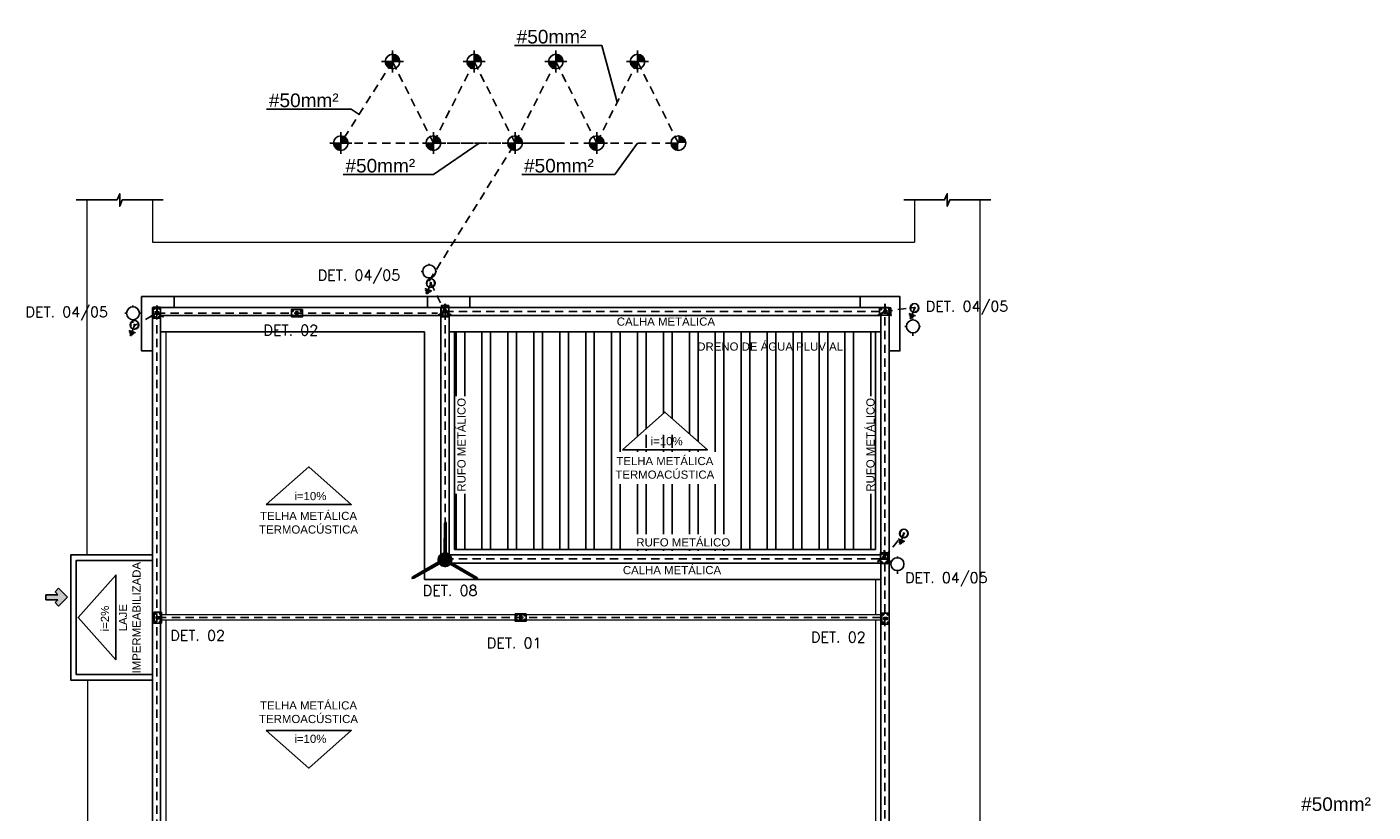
# Model space of a CAD drawing. Header units: metres. Extents: x 2092 to 2374, y -368 to -200.
# Tile 4 of 20: x 2092 to 2117, y -277 to -262. Entities that reach past the tile are written whole.
import ezdxf

# ---------------------------------------------------------------- set-up
doc = ezdxf.new("R2010")
doc.units = ezdxf.units.M
doc.header["$LTSCALE"] = 0.3
for name, pattern in [('1-PISO', [0.225, 0.125, -0.1]), ('DASHED', [19.05, 12.7, -6.35]), ('HIDDEN', [9.525, 6.35, -3.175]), ('TUBO_PARARAIO', [0.9, 0.3, -0.6])]:
    doc.linetypes.add(name, pattern=pattern)
doc.layers.get('0').update_dxf_attribs({"color": 251})
doc.layers.add('0.1', color=1, linetype='Continuous', lineweight=9)
for name, color, linetype in [('1', 1, 'Continuous'), ('Arq-parede-alta', 5, 'Continuous'), ('ARQ-PIS', 1, 'Continuous'), ('ESQUADRIAS CORTE', 3, 'Continuous'), ('HACHURA1', 8, 'Continuous'), ('INCÊNDIO', 1, 'Continuous'), ('JANELA', 3, 'Continuous'), ('parede', 5, 'Continuous'), ('PROJEÇÃO', 6, 'HIDDEN'), ('SPDA cordoalha', 130, 'DASHED'), ('SPDA pontos', 10, 'Continuous'), ('SPDA Texto', 7, 'Continuous'), ('T1', 2, 'Continuous'), ('TEXTO', 2, 'Continuous'), ('XX-HTC', 8, 'Continuous')]:
    doc.layers.add(name, color=color, linetype=linetype)
doc.styles.add('140CL', font='romans.shx', dxfattribs={"height": 21})
doc.styles.add('ARIAL', font='arial.ttf', dxfattribs={"height": 0.25})

# ---------------------------------------------------------------- blocks, each defined once
blk = doc.blocks.new('ty7')
at = {"layer": 'HACHURA1', "ltscale": 0.02}
h = blk.add_hatch(color=256, dxfattribs=at)
h.dxf.hatch_style = 1
h.paths.add_polyline_path([(1273.808, -316.067), (1273.854, -316.113), (1273.798, -316.171), (1273.651, -316.026), (1273.798, -315.881), (1273.854, -315.939), (1273.808, -315.985), (1274.003, -315.985), (1274.003, -316.067)])
for p, q in [((1273.854, -315.939), (1273.798, -315.881)), ((1273.798, -316.171), (1273.854, -316.113)), ((1274.003, -316.067), (1274.003, -315.985))]:
    blk.add_line(p, q, dxfattribs=at)
for points in [[(1273.651, -316.026), (1273.798, -315.881)], [(1273.808, -315.985), (1273.854, -315.939)], [(1273.651, -316.026), (1273.798, -316.171)], [(1273.808, -315.985), (1274.003, -315.985)], [(1273.808, -316.067), (1274.003, -316.067)], [(1273.808, -316.067), (1273.854, -316.113)]]:
    blk.add_lwpolyline(points, dxfattribs=at)
blk = doc.blocks.new('*U244', base_point=(-4323.795, 8440.443))
for p, q in [((-4323.813, 8440.466), (-4323.813, 8440.475)), ((-4323.813, 8440.461), (-4323.813, 8440.466)), ((-4323.813, 8440.411), (-4323.813, 8440.461)), ((-4323.811, 8440.411), (-4323.811, 8440.475)), ((-4323.805, 8440.411), (-4323.805, 8440.475)), ((-4323.805, 8440.475), (-4323.801, 8440.471)), ((-4323.801, 8440.414), (-4323.805, 8440.411)), ((-4323.801, 8440.471), (-4323.801, 8440.414)), ((-4323.788, 8440.471), (-4323.784, 8440.475)), ((-4323.788, 8440.414), (-4323.788, 8440.471)), ((-4323.788, 8440.414), (-4323.784, 8440.411)), ((-4323.784, 8440.411), (-4323.784, 8440.475)), ((-4323.778, 8440.411), (-4323.778, 8440.475)), ((-4323.776, 8440.411), (-4323.776, 8440.475))]:
    blk.add_line(p, q)
for points in [[(-4323.896, 8440.375), (-4323.693, 8440.375), (-4323.693, 8440.51), (-4323.896, 8440.51)], [(-4323.873, 8440.491), (-4323.878, 8440.483), (-4323.873, 8440.475), (-4323.864, 8440.475), (-4323.859, 8440.483), (-4323.864, 8440.491)], [(-4323.873, 8440.394), (-4323.878, 8440.402), (-4323.873, 8440.41), (-4323.864, 8440.41), (-4323.859, 8440.402), (-4323.864, 8440.394)], [(-4323.716, 8440.491), (-4323.711, 8440.483), (-4323.716, 8440.475), (-4323.725, 8440.475), (-4323.73, 8440.483), (-4323.725, 8440.491)], [(-4323.716, 8440.394), (-4323.711, 8440.402), (-4323.716, 8440.41), (-4323.725, 8440.41), (-4323.73, 8440.402), (-4323.725, 8440.394)]]:
    blk.add_lwpolyline(points, close=True)
for centre, radius, start, end in [((-4323.812, 8440.475), 0.00101, 326.3184, 213.6986), ((-4323.812, 8440.411), 0.000906, 157.7595, 22.2575), ((-4323.808, 8440.474), 0.00336, 175.2449, 4.7722), ((-4323.808, 8440.411), 0.00335, 0.0085, 180.0085), ((-4323.795, 8440.471), 0.00672, 3.8226, 176.1944), ((-4323.795, 8440.414), 0.00671, 180.0085, 0.0085), ((-4323.781, 8440.475), 0.00335, 180.0085, 0.0085), ((-4323.781, 8440.411), 0.00335, 0.0085, 180.0085), ((-4323.777, 8440.475), 0.00103, 324.2594, 215.7576), ((-4323.777, 8440.41), 0.000974, 149.4293, 30.5877)]:
    blk.add_arc(centre, radius, start, end)
blk = doc.blocks.new('*U515', base_point=(-4321.746, 8452.784))
at = {"linetype": 'Continuous'}
for p, q in [((-4321.728, 8452.637), (-4321.852, 8452.685)), ((-4321.753, 8452.62), (-4321.846, 8452.656)), ((-4321.79, 8452.661), (-4321.751, 8452.762)), ((-4321.777, 8452.602), (-4321.839, 8452.627)), ((-4321.802, 8452.585), (-4321.833, 8452.597))]:
    blk.add_line(p, q, dxfattribs=at)
at = {"linetype": 'Continuous', "const_width": 0.0246}
blk.add_lwpolyline([(-4321.735, 8452.79, 1), (-4321.756, 8452.778, 1)], format="xyb", close=True, dxfattribs=at)
blk.add_circle((-4321.746, 8452.784), 0.08)
at = {"linetype": '1-PISO', "ltscale": 0.5}
blk.add_circle((-4321.746, 8452.784), 0.07, dxfattribs=at)
blk = doc.blocks.new('*U572', base_point=(-4314.819, 8456.003))
blk.add_hatch(color=256).paths.add_polyline_path([(-4314.807, 8455.981, 1), (-4314.831, 8456.025, 1)])
at = {"linetype": 'Continuous'}
for p, q in [((-4314.818, 8456.143), (-4314.821, 8456.136)), ((-4314.821, 8456.028), (-4314.821, 8456.136)), ((-4314.814, 8456.027), (-4314.814, 8456.137)), ((-4314.941, 8455.934), (-4314.933, 8455.934)), ((-4314.842, 8455.994), (-4314.937, 8455.94)), ((-4314.839, 8455.988), (-4314.933, 8455.934)), ((-4314.8, 8455.987), (-4314.705, 8455.932)), ((-4314.796, 8455.993), (-4314.702, 8455.938)), ((-4314.698, 8455.932), (-4314.702, 8455.938))]:
    blk.add_line(p, q, dxfattribs=at)
for p, q in [((-4314.818, 8456.143), (-4314.814, 8456.137)), ((-4314.818, 8456.027), (-4314.818, 8456.143)), ((-4314.818, 8456.027), (-4314.818, 8456.143)), ((-4314.841, 8455.991), (-4314.941, 8455.934)), ((-4314.841, 8455.991), (-4314.941, 8455.934)), ((-4314.941, 8455.934), (-4314.937, 8455.94)), ((-4314.798, 8455.99), (-4314.698, 8455.932)), ((-4314.798, 8455.99), (-4314.698, 8455.932)), ((-4314.698, 8455.932), (-4314.705, 8455.932))]:
    blk.add_line(p, q)
for start, end in [(119.4874, 299.4874), (299.4874, 119.4874)]:
    blk.add_arc((-4314.819, 8456.003), 0.025, start, end, dxfattribs=at)
blk = doc.blocks.new('*U618', base_point=(-4314.04, 8464.855))
at = {"linetype": 'ByBlock'}
blk.add_lwpolyline([(-4314.04, 8464.855), (-4314.322, 8464.695)], dxfattribs=at)
blk = doc.blocks.new('*U299', base_point=(-4289.011, 8441.736))
for p, q in [((-4289.029, 8441.76), (-4289.029, 8441.768)), ((-4289.029, 8441.754), (-4289.029, 8441.76)), ((-4289.029, 8441.704), (-4289.029, 8441.754)), ((-4289.027, 8441.704), (-4289.027, 8441.768)), ((-4289.021, 8441.704), (-4289.021, 8441.768)), ((-4289.021, 8441.768), (-4289.017, 8441.765)), ((-4289.017, 8441.708), (-4289.021, 8441.704)), ((-4289.017, 8441.765), (-4289.017, 8441.708)), ((-4289.004, 8441.765), (-4289.001, 8441.768)), ((-4289.004, 8441.708), (-4289.004, 8441.765)), ((-4289.004, 8441.708), (-4289.001, 8441.704)), ((-4289.001, 8441.704), (-4289.001, 8441.768)), ((-4288.994, 8441.704), (-4288.994, 8441.768)), ((-4288.992, 8441.704), (-4288.992, 8441.768))]:
    blk.add_line(p, q)
for points in [[(-4289.112, 8441.669), (-4288.909, 8441.669), (-4288.909, 8441.804), (-4289.112, 8441.804)], [(-4289.09, 8441.785), (-4289.094, 8441.777), (-4289.09, 8441.768), (-4289.08, 8441.768), (-4289.075, 8441.777), (-4289.08, 8441.785)], [(-4288.932, 8441.785), (-4288.927, 8441.777), (-4288.932, 8441.768), (-4288.941, 8441.768), (-4288.946, 8441.777), (-4288.941, 8441.785)], [(-4289.09, 8441.687), (-4289.094, 8441.696), (-4289.09, 8441.704), (-4289.08, 8441.704), (-4289.075, 8441.696), (-4289.08, 8441.687)], [(-4288.932, 8441.687), (-4288.927, 8441.696), (-4288.932, 8441.704), (-4288.941, 8441.704), (-4288.946, 8441.696), (-4288.941, 8441.687)]]:
    blk.add_lwpolyline(points, close=True)
for centre, radius, start, end in [((-4289.028, 8441.768), 0.00101, 326.3184, 213.6986), ((-4289.028, 8441.704), 0.000906, 157.7595, 22.2575), ((-4289.024, 8441.768), 0.00336, 175.2449, 4.7722), ((-4289.024, 8441.704), 0.00335, 0.0085, 180.0085), ((-4289.011, 8441.764), 0.00672, 3.8226, 176.1944), ((-4289.011, 8441.708), 0.00671, 180.0085, 0.0085), ((-4288.997, 8441.768), 0.00335, 180.0085, 0.0085), ((-4288.997, 8441.704), 0.00335, 0.0085, 180.0085), ((-4288.993, 8441.769), 0.00103, 324.2594, 215.7576), ((-4288.993, 8441.704), 0.000974, 149.4293, 30.5877)]:
    blk.add_arc(centre, radius, start, end)
blk = doc.blocks.new('*U531', base_point=(-4279.634, 8450.038))
at = {"linetype": 'Continuous'}
for p, q in [((-4279.616, 8449.891), (-4279.741, 8449.939)), ((-4279.678, 8449.915), (-4279.639, 8450.016)), ((-4279.641, 8449.873), (-4279.734, 8449.91)), ((-4279.665, 8449.856), (-4279.728, 8449.88)), ((-4279.69, 8449.839), (-4279.721, 8449.851))]:
    blk.add_line(p, q, dxfattribs=at)
at = {"linetype": 'Continuous', "const_width": 0.0246}
blk.add_lwpolyline([(-4279.623, 8450.044, 1), (-4279.644, 8450.032, 1)], format="xyb", close=True, dxfattribs=at)
blk.add_circle((-4279.634, 8450.038), 0.08)
at = {"linetype": '1-PISO', "ltscale": 0.5}
blk.add_circle((-4279.634, 8450.038), 0.07, dxfattribs=at)
blk = doc.blocks.new('*U555', base_point=(-4270.176, 8473.136))
blk.add_hatch(color=256).paths.add_polyline_path([(-4270.163, 8473.114, 1), (-4270.188, 8473.157, 1)])
at = {"linetype": 'Continuous'}
for p, q in [((-4270.175, 8473.276), (-4270.178, 8473.269)), ((-4270.178, 8473.161), (-4270.178, 8473.269)), ((-4270.171, 8473.16), (-4270.171, 8473.27)), ((-4270.298, 8473.067), (-4270.29, 8473.067)), ((-4270.199, 8473.127), (-4270.294, 8473.073)), ((-4270.196, 8473.121), (-4270.29, 8473.067)), ((-4270.157, 8473.119), (-4270.062, 8473.065)), ((-4270.153, 8473.126), (-4270.059, 8473.071)), ((-4270.055, 8473.065), (-4270.059, 8473.071))]:
    blk.add_line(p, q, dxfattribs=at)
for p, q in [((-4270.175, 8473.276), (-4270.171, 8473.27)), ((-4270.175, 8473.16), (-4270.175, 8473.276)), ((-4270.175, 8473.16), (-4270.175, 8473.276)), ((-4270.198, 8473.124), (-4270.298, 8473.067)), ((-4270.198, 8473.124), (-4270.298, 8473.067)), ((-4270.298, 8473.067), (-4270.294, 8473.073)), ((-4270.155, 8473.123), (-4270.055, 8473.065)), ((-4270.155, 8473.123), (-4270.055, 8473.065)), ((-4270.055, 8473.065), (-4270.062, 8473.065))]:
    blk.add_line(p, q)
for start, end in [(119.4874, 299.4874), (299.4874, 119.4874)]:
    blk.add_arc((-4270.176, 8473.136), 0.025, start, end, dxfattribs=at)
blk = doc.blocks.new('*U254', base_point=(-4315.013, 8447.729))
for p, q in [((-4315.031, 8447.753), (-4315.031, 8447.761)), ((-4315.031, 8447.748), (-4315.031, 8447.753)), ((-4315.031, 8447.697), (-4315.031, 8447.748)), ((-4315.029, 8447.697), (-4315.029, 8447.761)), ((-4315.023, 8447.697), (-4315.023, 8447.761)), ((-4315.023, 8447.761), (-4315.019, 8447.758)), ((-4315.019, 8447.758), (-4315.019, 8447.701)), ((-4315.006, 8447.758), (-4315.003, 8447.761)), ((-4315.006, 8447.701), (-4315.006, 8447.758)), ((-4315.003, 8447.697), (-4315.003, 8447.761)), ((-4314.996, 8447.697), (-4314.996, 8447.761)), ((-4314.994, 8447.697), (-4314.994, 8447.761)), ((-4315.019, 8447.701), (-4315.023, 8447.697)), ((-4315.006, 8447.701), (-4315.003, 8447.697))]:
    blk.add_line(p, q)
for points in [[(-4315.114, 8447.662), (-4314.911, 8447.662), (-4314.911, 8447.797), (-4315.114, 8447.797)], [(-4315.092, 8447.778), (-4315.096, 8447.77), (-4315.092, 8447.762), (-4315.082, 8447.762), (-4315.077, 8447.77), (-4315.082, 8447.778)], [(-4314.934, 8447.778), (-4314.929, 8447.77), (-4314.934, 8447.762), (-4314.943, 8447.762), (-4314.948, 8447.77), (-4314.943, 8447.778)], [(-4315.092, 8447.681), (-4315.096, 8447.689), (-4315.092, 8447.697), (-4315.082, 8447.697), (-4315.077, 8447.689), (-4315.082, 8447.681)], [(-4314.934, 8447.681), (-4314.929, 8447.689), (-4314.934, 8447.697), (-4314.943, 8447.697), (-4314.948, 8447.689), (-4314.943, 8447.681)]]:
    blk.add_lwpolyline(points, close=True)
for centre, radius, start, end in [((-4315.03, 8447.762), 0.00101, 326.3184, 213.6986), ((-4315.026, 8447.761), 0.00336, 175.2449, 4.7722), ((-4315.013, 8447.757), 0.00672, 3.8226, 176.1944), ((-4314.999, 8447.761), 0.00335, 180.0085, 0.0085), ((-4314.995, 8447.762), 0.00103, 324.2594, 215.7576), ((-4315.03, 8447.697), 0.000906, 157.7595, 22.2575), ((-4315.026, 8447.697), 0.00335, 0.0085, 180.0085), ((-4315.013, 8447.701), 0.00671, 180.0085, 0.0085), ((-4314.999, 8447.697), 0.00335, 0.0085, 180.0085), ((-4314.995, 8447.697), 0.000974, 149.4293, 30.5877)]:
    blk.add_arc(centre, radius, start, end)
blk = doc.blocks.new('*U547', base_point=(-4300.775, 8455.289))
at = {"linetype": 'Continuous'}
for p, q in [((-4300.758, 8455.142), (-4300.882, 8455.19)), ((-4300.782, 8455.124), (-4300.876, 8455.161)), ((-4300.807, 8455.107), (-4300.869, 8455.131)), ((-4300.82, 8455.166), (-4300.781, 8455.267)), ((-4300.832, 8455.09), (-4300.863, 8455.102))]:
    blk.add_line(p, q, dxfattribs=at)
at = {"linetype": 'Continuous', "const_width": 0.0246}
blk.add_lwpolyline([(-4300.765, 8455.295, 1), (-4300.786, 8455.283, 1)], format="xyb", close=True, dxfattribs=at)
blk.add_circle((-4300.775, 8455.289), 0.08)
at = {"linetype": '1-PISO', "ltscale": 0.5}
blk.add_circle((-4300.775, 8455.289), 0.07, dxfattribs=at)
blk = doc.blocks.new('*U596', base_point=(-4286.9344, 8490.0534))
blk.add_hatch(color=256).paths.add_polyline_path([(-4286.9221, 8490.0316, 1), (-4286.9467, 8490.0751, 1)])
at = {"linetype": 'Continuous'}
for p, q in [((-4286.9331, 8490.1932), (-4286.9364, 8490.1866)), ((-4286.9298, 8490.078), (-4286.9299, 8490.1875)), ((-4286.937, 8490.0783), (-4286.9364, 8490.1866)), ((-4286.958, 8490.045), (-4287.0521, 8489.9906)), ((-4286.9546, 8490.0387), (-4287.0488, 8489.985)), ((-4286.9116, 8490.0432), (-4286.818, 8489.9885)), ((-4286.9154, 8490.0372), (-4286.8204, 8489.9824)), ((-4287.0561, 8489.9846), (-4287.0488, 8489.985)), ((-4286.8139, 8489.9824), (-4286.818, 8489.9885))]:
    blk.add_line(p, q, dxfattribs=at)
for p, q in [((-4286.9334, 8490.0781), (-4286.9331, 8490.1932)), ((-4286.9334, 8490.0781), (-4286.9331, 8490.1932)), ((-4286.9331, 8490.1932), (-4286.9299, 8490.1875)), ((-4286.9563, 8490.0419), (-4287.0561, 8489.9846)), ((-4286.9563, 8490.0419), (-4287.0561, 8489.9846)), ((-4286.9135, 8490.0402), (-4286.8139, 8489.9824)), ((-4286.9135, 8490.0402), (-4286.8139, 8489.9824)), ((-4287.0561, 8489.9846), (-4287.0521, 8489.9906)), ((-4286.8139, 8489.9824), (-4286.8204, 8489.9824))]:
    blk.add_line(p, q)
for start, end in [(119.4874, 299.4874), (299.4874, 119.4874)]:
    blk.add_arc((-4286.9344, 8490.0534), 0.025, start, end, dxfattribs=at)
blk = doc.blocks.new('*U260', base_point=(-4326.845, 8432.823))
for p, q in [((-4326.863, 8432.846), (-4326.863, 8432.855)), ((-4326.863, 8432.841), (-4326.863, 8432.846)), ((-4326.863, 8432.791), (-4326.863, 8432.841)), ((-4326.862, 8432.791), (-4326.862, 8432.855)), ((-4326.855, 8432.791), (-4326.855, 8432.855)), ((-4326.855, 8432.855), (-4326.852, 8432.851)), ((-4326.852, 8432.794), (-4326.855, 8432.791)), ((-4326.852, 8432.851), (-4326.852, 8432.794)), ((-4326.838, 8432.851), (-4326.835, 8432.855)), ((-4326.838, 8432.794), (-4326.838, 8432.851)), ((-4326.838, 8432.794), (-4326.835, 8432.791)), ((-4326.835, 8432.791), (-4326.835, 8432.855)), ((-4326.828, 8432.791), (-4326.828, 8432.855)), ((-4326.826, 8432.791), (-4326.826, 8432.855))]:
    blk.add_line(p, q)
for points in [[(-4326.946, 8432.755), (-4326.744, 8432.755), (-4326.744, 8432.89), (-4326.946, 8432.89)], [(-4326.924, 8432.872), (-4326.929, 8432.863), (-4326.924, 8432.855), (-4326.914, 8432.855), (-4326.91, 8432.863), (-4326.914, 8432.872)], [(-4326.766, 8432.872), (-4326.761, 8432.863), (-4326.766, 8432.855), (-4326.775, 8432.855), (-4326.78, 8432.863), (-4326.775, 8432.872)], [(-4326.924, 8432.774), (-4326.929, 8432.782), (-4326.924, 8432.791), (-4326.914, 8432.791), (-4326.91, 8432.782), (-4326.914, 8432.774)], [(-4326.766, 8432.774), (-4326.761, 8432.782), (-4326.766, 8432.791), (-4326.775, 8432.791), (-4326.78, 8432.782), (-4326.775, 8432.774)]]:
    blk.add_lwpolyline(points, close=True)
for centre, radius, start, end in [((-4326.862, 8432.855), 0.00101, 326.3184, 213.6986), ((-4326.862, 8432.791), 0.000906, 157.7595, 22.2575), ((-4326.858, 8432.854), 0.00336, 175.2449, 4.7722), ((-4326.858, 8432.791), 0.00335, 0.0085, 180.0085), ((-4326.845, 8432.851), 0.00672, 3.8226, 176.1944), ((-4326.845, 8432.794), 0.00671, 180.0085, 0.0085), ((-4326.831, 8432.855), 0.00335, 180.0085, 0.0085), ((-4326.831, 8432.791), 0.00335, 0.0085, 180.0085), ((-4326.827, 8432.855), 0.00103, 324.2594, 215.7576), ((-4326.827, 8432.791), 0.000974, 149.4293, 30.5877)]:
    blk.add_arc(centre, radius, start, end)

msp = doc.modelspace()

# ---------------------------------------------------------------- hatches: boundary and pattern name
at = {"layer": 'SPDA pontos', "lineweight": -2, "ltscale": 0.04}
h = msp.add_hatch(color=256, dxfattribs=at)
h.paths.add_polyline_path([(2099.143, -262.85), (2099.277, -262.85, 0.414214), (2099.143, -262.716)])
h.paths.add_polyline_path([(2099.009, -262.85, 0.414214), (2099.143, -262.984), (2099.143, -262.85)])
h = msp.add_hatch(color=256, dxfattribs=at)
h.paths.add_polyline_path([(2100.643, -262.85), (2100.777, -262.85, 0.414214), (2100.643, -262.716)])
h.paths.add_polyline_path([(2100.509, -262.85, 0.414214), (2100.643, -262.984), (2100.643, -262.85)])
h = msp.add_hatch(color=256, dxfattribs=at)
h.paths.add_polyline_path([(2102.143, -262.85), (2102.277, -262.85, 0.414214), (2102.143, -262.716)])
h.paths.add_polyline_path([(2102.009, -262.85, 0.414214), (2102.143, -262.984), (2102.143, -262.85)])
h = msp.add_hatch(color=256, dxfattribs=at)
h.paths.add_polyline_path([(2103.643, -262.85), (2103.777, -262.85, 0.414214), (2103.643, -262.716)])
h.paths.add_polyline_path([(2103.509, -262.85, 0.414214), (2103.643, -262.984), (2103.643, -262.85)])
h = msp.add_hatch(color=256, dxfattribs=at)
h.paths.add_polyline_path([(2098.193, -264.35), (2098.327, -264.35, 0.414214), (2098.193, -264.216)])
h.paths.add_polyline_path([(2098.059, -264.35, 0.414214), (2098.193, -264.484), (2098.193, -264.35)])
h = msp.add_hatch(color=256, dxfattribs=at)
h.paths.add_polyline_path([(2099.893, -264.35), (2100.027, -264.35, 0.414214), (2099.893, -264.216)])
h.paths.add_polyline_path([(2099.759, -264.35, 0.414214), (2099.893, -264.484), (2099.893, -264.35)])
h = msp.add_hatch(color=256, dxfattribs=at)
h.paths.add_polyline_path([(2101.393, -264.35), (2101.527, -264.35, 0.414214), (2101.393, -264.216)])
h.paths.add_polyline_path([(2101.259, -264.35, 0.414214), (2101.393, -264.484), (2101.393, -264.35)])
h = msp.add_hatch(color=256, dxfattribs=at)
h.paths.add_polyline_path([(2102.893, -264.35), (2103.027, -264.35, 0.414214), (2102.893, -264.216)])
h.paths.add_polyline_path([(2102.759, -264.35, 0.414214), (2102.893, -264.484), (2102.893, -264.35)])
h = msp.add_hatch(color=256, dxfattribs=at)
h.paths.add_polyline_path([(2104.393, -264.35), (2104.527, -264.35, 0.414214), (2104.393, -264.216)])
h.paths.add_polyline_path([(2104.259, -264.35, 0.414214), (2104.393, -264.484), (2104.393, -264.35)])
at = {"layer": 'XX-HTC', "linetype": 'Continuous', "ltscale": 0.2}
h = msp.add_hatch(dxfattribs=at)
h.set_pattern_fill('ANSI32', color=4, scale=0.05, angle=225, style=0)
h.set_pattern_definition([(270, (108.3138, -49.70794), (0.47625, -8e-17), []), (270, (108.15507, -49.8667), (0.47625, -8e-17), [])])
h.paths.add_polyline_path([(2100.282, -267.82), (2100.282, -271.82), (2108.012, -271.82), (2108.012, -267.82)])
h.paths.add_polyline_path([(2103.366, -269.987), (2104.147, -269.293), (2104.927, -269.987)], flags=16)
h.paths.add_polyline_path([(2108.078, -270.798), (2108.078, -269), (2107.768, -269), (2107.768, -270.798)])
h.paths.add_polyline_path([(2100.565, -270.798), (2100.565, -269), (2100.256, -269), (2100.256, -270.798)])
h.paths.add_polyline_path([(2103.58, -271.846), (2105.378, -271.846), (2105.378, -271.537), (2103.58, -271.537)])
h.paths.add_polyline_path([(2103.195, -270.62), (2105.087, -270.62), (2105.087, -270.023), (2103.195, -270.023)], flags=16)
h.paths.add_polyline_path([(2103.786, -269.949), (2104.512, -269.949), (2104.512, -269.712), (2103.786, -269.712)], flags=0)

# ---------------------------------------------------------------- linework, layer by layer
at = {"layer": '0.1', "color": 8}
for p, q in [((2094.732, -265.395, 0), (2094.732, -266.17, 0)), ((2108.732, -265.395, 0), (2108.732, -266.17, 0)), ((2109.932, -265.395, 0), (2109.932, -279.371, 0)), ((2108.112, -273.02, 0), (2094.882, -273.02, 0)), ((2108.112, -273.12, 0), (2094.882, -273.12, 0))]:
    msp.add_line(p, q, dxfattribs=at)
at = {"layer": '0.1', "color": 8, "elevation": 0}
for points in [[(2093.532, -271.921), (2093.532, -265.395)], [(2094.732, -266.17), (2108.732, -266.17)], [(2094.982, -273.02), (2094.982, -267.82)], [(2108.012, -272.37), (2108.012, -273.02)], [(2094.982, -278.321), (2094.982, -273.12)], [(2108.012, -273.12), (2108.012, -278.321)], [(2098.882, -294.371), (2093.532, -294.371), (2093.543, -274.22)]]:
    msp.add_lwpolyline(points, dxfattribs=at)
at = {"layer": '1', "color": 8, "elevation": 0}
for points in [[(2093.332, -265.395), (2094.084, -265.395), (2094.132, -265.28), (2094.132, -265.395), (2094.132, -265.51), (2094.179, -265.395), (2094.932, -265.395)], [(2108.532, -265.395), (2109.284, -265.395), (2109.332, -265.28), (2109.332, -265.395), (2109.332, -265.51), (2109.379, -265.395), (2110.132, -265.395)]]:
    msp.add_lwpolyline(points, dxfattribs=at)
at = {"layer": 'Arq-parede-alta', "ltscale": 0.03}
for p, q in [((2100.032, -267.37, 0), (2100.032, -272.07, 0)), ((2100.182, -271.92, 0), (2100.182, -267.52, 0)), ((2108.112, -267.52, 0), (2100.182, -267.52, 0)), ((2108.112, -271.92, 0), (2108.112, -267.52, 0))]:
    msp.add_line(p, q, dxfattribs=at)
at = {"layer": 'Arq-parede-alta', "ltscale": 0.03, "elevation": 0}
for points in [[(2100.032, -267.37), (2108.262, -267.37)], [(2108.262, -272.07), (2108.262, -267.37)]]:
    msp.add_lwpolyline(points, dxfattribs=at)
at = {"layer": 'ARQ-PIS', "color": 7}
for p, q in [((2099.697, -266.709, 0), (2099.666, -266.709, 0)), ((2099.816, -266.569, 0), (2099.816, -266.59, 0)), ((2099.934, -266.709, 0), (2099.954, -266.709, 0)), ((2099.816, -266.827, 0), (2099.816, -266.885, 0)), ((2094.256, -267.478, 0), (2094.226, -267.478, 0)), ((2094.375, -267.338, 0), (2094.375, -267.359, 0)), ((2094.494, -267.478, 0), (2094.514, -267.478, 0)), ((2094.375, -267.597, 0), (2094.375, -267.654, 0)), ((2108.583, -267.719, 0), (2108.552, -267.719, 0)), ((2108.702, -267.579, 0), (2108.702, -267.6, 0)), ((2108.82, -267.719, 0), (2108.84, -267.719, 0)), ((2108.702, -267.838, 0), (2108.702, -267.895, 0)), ((2108.417, -271.95, 0), (2108.417, -271.971, 0)), ((2108.299, -272.09, 0), (2108.268, -272.09, 0)), ((2108.417, -272.208, 0), (2108.417, -272.266, 0))]:
    msp.add_line(p, q, dxfattribs=at)
for centre in [(2099.816, -266.709, 0), (2094.375, -267.478, 0), (2108.702, -267.719, 0), (2108.417, -272.09, 0)]:
    msp.add_circle(centre, 0.119, dxfattribs=at)
at = {"layer": 'ESQUADRIAS CORTE'}
for p, q in [((2094.882, -278.621, 0), (2094.882, -267.52, 0)), ((2100.032, -267.52, 0), (2094.882, -267.52, 0)), ((2108.112, -267.82, 0), (2100.182, -267.82, 0))]:
    msp.add_line(p, q, dxfattribs=at)
at = {"layer": 'ESQUADRIAS CORTE', "elevation": 0}
for points in [[(2094.732, -267.37), (2094.732, -278.771), (2102.332, -278.771)], [(2100.032, -267.37), (2094.732, -267.37)], [(2108.112, -278.621), (2108.112, -272.07)], [(2108.262, -278.771), (2108.262, -272.07)]]:
    msp.add_lwpolyline(points, dxfattribs=at)
at = {"layer": 'parede'}
for p, q in [((2108.112, -271.92, 0), (2100.182, -271.92, 0)), ((2100.032, -272.07, 0), (2108.262, -272.07, 0))]:
    msp.add_line(p, q, dxfattribs=at)
at = {"layer": 'parede', "color": 8, "linetype": 'Continuous', "ltscale": 0.2, "elevation": 0}
for points in [[(2103.366, -269.987), (2104.927, -269.987), (2104.147, -269.293), (2103.366, -269.987)], [(2096.823, -270.996), (2098.384, -270.996), (2097.603, -270.302), (2096.823, -270.996)], [(2094.061, -273.851), (2094.061, -272.29), (2093.367, -273.071), (2094.061, -273.851)], [(2096.823, -275.145), (2098.384, -275.145), (2097.603, -275.839), (2096.823, -275.145)]]:
    msp.add_lwpolyline(points, dxfattribs=at)
at = {"layer": 'PROJEÇÃO', "color": 8, "ltscale": 0.7}
for p, q in [((2095.132, -267.171, 0), (2095.132, -267.371, 0)), ((2099.782, -267.171, 0), (2099.782, -267.371, 0)), ((2100.56, -267.17, 0), (2100.56, -267.37, 0)), ((2107.734, -267.17, 0), (2107.734, -267.37, 0))]:
    msp.add_line(p, q, dxfattribs=at)
at = {"layer": 'SPDA cordoalha', "color": 2, "lineweight": -2, "ltscale": 0.04}
for p, q in [((2099.143, -262.85), (2098.193, -264.35)), ((2099.893, -264.35), (2099.143, -262.85)), ((2100.643, -262.85), (2099.893, -264.35)), ((2101.393, -264.35), (2100.643, -262.85)), ((2102.143, -262.85), (2101.393, -264.35)), ((2102.893, -264.35), (2102.143, -262.85)), ((2103.643, -262.85), (2102.893, -264.35)), ((2104.393, -264.35), (2103.643, -262.85)), ((2098.193, -264.35), (2099.893, -264.35)), ((2102.143, -264.35), (2099.32, -264.35)), ((2099.816, -266.885, 0), (2101.393, -264.35)), ((2099.893, -264.35), (2101.393, -264.35)), ((2101.393, -264.35), (2102.893, -264.35)), ((2102.893, -264.35), (2104.393, -264.35)), ((2099.844, -266.924, 0), (2100.108, -267.446, 0)), ((2100.108, -267.446, 0), (2100.108, -271.994, 0)), ((2108.174, -267.446, 0), (2108.725, -267.37, 0)), ((2108.172, -271.969, 0), (2108.545, -271.52, 0)), ((2100.108, -271.994, 0), (2108.186, -271.994, 0)), ((2108.112, -273.07, 0), (2094.882, -273.07, 0))]:
    msp.add_line(p, q, dxfattribs=at)
at = {"layer": 'SPDA cordoalha', "lineweight": -2, "ltscale": 0.04, "elevation": 0}
for points in [[(2108.184, -272.07), (2108.184, -278.7), (2094.814, -278.7), (2094.814, -267.474), (2099.969, -267.474)], [(2100.108, -267.446), (2108.186, -267.446)], [(2108.186, -271.994), (2108.186, -267.446)]]:
    msp.add_lwpolyline(points, dxfattribs=at)
at = {"layer": 'SPDA pontos', "lineweight": -2, "ltscale": 0.04}
for p, q in [((2099.143, -262.85), (2099.143, -262.65)), ((2100.643, -262.85), (2100.643, -262.65)), ((2102.143, -262.85), (2102.143, -262.65)), ((2103.643, -262.85), (2103.643, -262.65)), ((2098.943, -262.85), (2099.143, -262.85)), ((2099.143, -262.85), (2099.343, -262.85)), ((2099.143, -263.05), (2099.143, -262.85)), ((2100.443, -262.85), (2100.643, -262.85)), ((2100.643, -262.85), (2100.843, -262.85)), ((2100.643, -263.05), (2100.643, -262.85)), ((2101.943, -262.85), (2102.143, -262.85)), ((2102.143, -262.85), (2102.343, -262.85)), ((2102.143, -263.05), (2102.143, -262.85)), ((2103.443, -262.85), (2103.643, -262.85)), ((2103.643, -262.85), (2103.843, -262.85)), ((2103.643, -263.05), (2103.643, -262.85)), ((2098.193, -264.35), (2098.193, -264.15)), ((2099.893, -264.35), (2099.893, -264.15)), ((2101.393, -264.35), (2101.393, -264.15)), ((2102.893, -264.35), (2102.893, -264.15)), ((2097.993, -264.35), (2098.193, -264.35)), ((2098.193, -264.35), (2098.393, -264.35)), ((2098.193, -264.55), (2098.193, -264.35)), ((2099.693, -264.35), (2099.893, -264.35)), ((2099.893, -264.35), (2100.093, -264.35)), ((2099.893, -264.55), (2099.893, -264.35)), ((2101.193, -264.35), (2101.393, -264.35)), ((2101.393, -264.35), (2101.593, -264.35)), ((2101.393, -264.55), (2101.393, -264.35)), ((2102.693, -264.35), (2102.893, -264.35)), ((2102.893, -264.35), (2103.093, -264.35)), ((2102.893, -264.55), (2102.893, -264.35)), ((2104.193, -264.35), (2104.393, -264.35))]:
    msp.add_line(p, q, dxfattribs=at)
for centre in [(2099.143, -262.85), (2100.643, -262.85), (2102.143, -262.85), (2103.643, -262.85), (2098.193, -264.35), (2099.893, -264.35), (2101.393, -264.35), (2102.893, -264.35), (2104.393, -264.35)]:
    msp.add_circle(centre, 0.134, dxfattribs=at)
at = {"layer": 'SPDA Texto', "lineweight": -2, "ltscale": 0.04}
for p, q in [((2101.38, -262.557), (2102.987, -262.557)), ((2102.987, -262.557), (2103.268, -263.6)), ((2096.83, -263.728), (2098.38, -263.728)), ((2098.38, -263.728), (2098.527, -263.821)), ((2099.898, -264.929), (2100.731, -264.35)), ((2103.223, -264.929), (2103.643, -264.35)), ((2098.235, -264.929), (2099.898, -264.929)), ((2101.516, -264.929), (2103.223, -264.929))]:
    msp.add_line(p, q, dxfattribs=at)
at = {"layer": 'T1', "linetype": 'Continuous', "ltscale": 0.2}
for p, q in [((2094.882, -267.82, 0), (2099.732, -267.82, 0)), ((2099.732, -267.82, 0), (2099.732, -272.37, 0)), ((2099.732, -272.37, 0), (2108.112, -272.37, 0))]:
    msp.add_line(p, q, dxfattribs=at)
at = {"layer": 'T1', "linetype": 'Continuous', "ltscale": 0.2, "elevation": 0}
for points in [[(2108.262, -268.17), (2108.462, -268.17), (2108.462, -267.17), (2094.532, -267.17), (2094.532, -268.17), (2094.737, -268.17)], [(2100.282, -267.82), (2100.282, -271.82), (2108.012, -271.82), (2108.012, -267.82)], [(2094.732, -271.921), (2094.732, -271.921), (2093.232, -271.921), (2093.232, -274.22), (2094.732, -274.22)], [(2094.732, -272.021), (2093.332, -272.021), (2093.332, -274.12), (2094.732, -274.12)]]:
    msp.add_lwpolyline(points, dxfattribs=at)

# ---------------------------------------------------------------- block references
at = {"layer": 'INCÊNDIO'}
for name, p in [('*U515', (2099.844, -266.924, 0)), ('*U572', (2094.814, -267.474, 0)), ('*U260', (2097.385, -267.478, 0)), ('*U572', (2100.108, -267.446, 0)), ('*U555', (2108.186, -267.446, 0)), ('*U531', (2108.731, -267.381, 0)), ('*U515', (2094.403, -267.693, 0)), ('*U547', (2108.535, -271.526, 0)), ('*U596', (2108.172, -271.973, 0)), ('*U260', (2101.496, -273.07, 0))]:
    msp.add_blockref(name, p, dxfattribs=at)
for name, p, rotation in [('*U244', (2094.814, -267.468, 0), 90), ('*U244', (2100.108, -267.44, 0), 90), ('*U299', (2108.192, -267.446, 0), 180.0000000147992), ('*U254', (2100.107, -272.001, 0), 269.2321180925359), ('*U254', (2108.171, -271.979, 0), 269.2321180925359), ('*U260', (2094.831, -273.074), 90.00000000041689), ('*U260', (2108.198, -273.09), 90.00000000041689)]:
    msp.add_blockref(name, p, dxfattribs=dict(at, rotation=rotation))
at = {"layer": 'INCÊNDIO', "linetype": 'TUBO_PARARAIO'}
msp.add_blockref('*U618', (2094.692, -267.543, 0), dxfattribs=at)
at = {"layer": 'INCÊNDIO', "xscale": 5, "yscale": 5, "zscale": 5}
msp.add_blockref('*U596', (2100.107, -272.008, 0), dxfattribs=at)
at = {"layer": 'JANELA', "color": 8, "xscale": 1.134787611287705, "yscale": 1.134787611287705, "zscale": 1.134787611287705, "rotation": 180}
msp.add_blockref('ty7', (3538.498, -631.32, 0), dxfattribs=at)

# ---------------------------------------------------------------- texts
at = {"color": 0, "linetype": 'ByBlock', "style": '140CL'}
for s, p in [('DET. 04/05', (2097.769, -266.874)), ('DET. 04/05', (2108.938, -267.445)), ('DET. 04/05', (2092.401, -267.549)), ('DET. 02', (2096.773, -267.885, 0)), ('DET. 04/05', (2108.558, -272.434)), ('DET. 08', (2099.699, -272.67)), ('DET. 02', (2095.061, -273.496, 0)), ('DET. 01', (2100.875, -273.636)), ('DET. 02', (2106.829, -273.527, 0))]:
    msp.add_text(s, height=0.192, dxfattribs=at).set_placement(p)
at = {"layer": 'SPDA Texto', "lineweight": -2, "ltscale": 0.04, "style": 'ARIAL'}
for p in [(2101.423, -262.518), (2096.872, -263.688), (2098.278, -264.89), (2101.558, -264.89), (2115.832, -276.626)]:
    msp.add_text('#50mm²', height=0.25, dxfattribs=at).set_placement(p)
at = {"layer": 'TEXTO', "color": 8, "style": 'ARIAL'}
for s, rotation, p in [(' i=10%%%', 360, (2103.825, -269.904, 0)), (' i=10%%%', 360, (2097.282, -270.913, 0)), (' i=2%%%', 90, (2093.935, -273.384, 0))]:
    msp.add_text(s, height=0.15, rotation=rotation, dxfattribs=at).set_placement(p)
msp.add_text(' i=10%%%', height=0.15, dxfattribs=at).set_placement((2097.282, -275.375, 0))
at = {"layer": 'TEXTO', "color": 8, "char_height": 0.15, "attachment_point": 5, "style": 'ARIAL'}
for s, insert in [('\\A1;CALHA METÁLICA', (2104.164, -267.632, 0)), ('\\A1;DRENO DE ÁGUA PLUVIAL', (2106.079, -268.091, 0)), ('\\A1;TELHA METÁLICA \\PTERMOACÚSTICA', (2104.144, -270.32, 0)), ('\\A1;TELHA METÁLICA \\PTERMOACÚSTICA', (2097.6, -271.329, 0)), ('\\A1;RUFO METÁLICO', (2104.483, -271.69, 0)), ('\\A1;CALHA METÁLICA', (2104.276, -272.2)), ('\\A1;TELHA METÁLICA \\PTERMOACÚSTICA', (2097.6, -274.812, 0))]:
    msp.add_mtext(s, dxfattribs=dict(at, insert=insert))
at = {"layer": 'TEXTO', "color": 8, "char_height": 0.15, "attachment_point": 5, "rotation": 90, "style": 'ARIAL'}
for s, insert in [('\\A1;RUFO METÁLICO', (2100.41, -269.895, 0)), ('\\A1;RUFO METÁLICO', (2107.922, -269.895, 0)), ('\\A1;LAJE \\PIMPERMEABILIZADA', (2094.316, -273.074, 0))]:
    msp.add_mtext(s, dxfattribs=dict(at, insert=insert))

doc.saveas('drawing.dxf')
